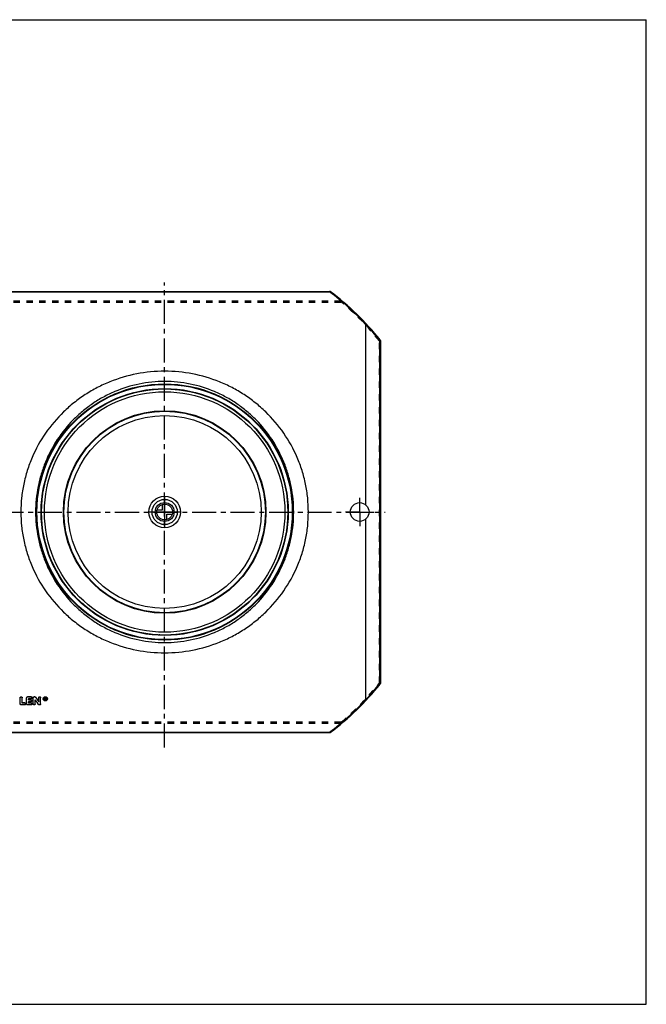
# Model space of a CAD drawing. Header units: millimetres. Extents: x 0 to 1000, y 0 to 1000.
# Tile 2 of 2: x 364 to 1000, y 0 to 1000. Entities that reach past the tile are written whole.
import ezdxf

# ---------------------------------------------------------------- set-up
doc = ezdxf.new("R2010")
doc.units = ezdxf.units.MM
doc.header["$LTSCALE"] = 65.185185
doc.linetypes.add('CENTER', pattern=[0.6, 0.375, -0.075, 0.075, -0.075])
doc.linetypes.add('HIDDEN', pattern=[0.2, 0.1, -0.1])
doc.layers.get('0').update_dxf_attribs({"linetype": 'CONTINUOUS'})
for name, color, linetype in [('ACHSEN_S', 7, 'CONTINUOUS'), ('FASEN', 7, 'CONTINUOUS'), ('KONST.EL_MIT_GEO', 7, 'CONTINUOUS'), ('KURVEN', 7, 'CONTINUOUS'), ('RUNDUNG', 7, 'CONTINUOUS'), ('SCHNITT', 7, 'CONTINUOUS')]:
    doc.layers.add(name, color=color, linetype=linetype)

msp = doc.modelspace()

# ---------------------------------------------------------------- linework, layer by layer
at = {"color": 7, "linetype": 'Continuous'}
for p, q in [((0, 1000), (1000, 1000)), ((1000, 0), (1000, 1000)), ((0, 0), (1000, 0))]:
    msp.add_line(p, q, dxfattribs=at)
at = {"layer": 'ACHSEN_S', "color": 40, "linetype": 'CENTER'}
for p, q in [((511, 260.8), (511, 733.1)), ((265, 500), (735, 500))]:
    msp.add_line(p, q, dxfattribs=at)
at = {"layer": 'FASEN', "color": 7, "linetype": 'Continuous'}
for radius in [125, 122.1]:
    msp.add_circle((511, 500), radius, dxfattribs=at)
at = {"layer": 'KONST.EL_MIT_GEO', "color": 8, "linetype": 'HIDDEN'}
for p, q in [((364.3, 311.4), (364.3, 311.3)), ((366.3, 311.4), (366.3, 311.3)), ((370.9, 311.4), (370.9, 311.3)), ((375.6, 310.5), (372.9, 310.5)), ((372.9, 310.5), (372.9, 310.4)), ((375.6, 310.5), (375.6, 310.4)), ((376.6, 311.3), (376.6, 311.4)), ((377.5, 311.4), (377.5, 311.3)), ((383.1, 311.4), (383.1, 311.3)), ((385.1, 311.4), (385.1, 311.3)), ((387.7, 310.3), (387.7, 310.2)), ((388.2, 310.3), (388.2, 310.2)), ((389.8, 311.1), (389.7, 311.1)), ((389.7, 311.1), (389.7, 311)), ((389.8, 310.2), (389.7, 310.2)), ((389.7, 310.2), (389.7, 310)), ((389.8, 311.1), (389.8, 311)), ((389.8, 310.2), (389.8, 310)), ((390, 310.9), (390, 310.7)), ((390.1, 310.3), (390.1, 310.1)), ((390.3, 310.9), (390.3, 310.7)), ((391.5, 310.3), (391.5, 310.2)), ((392, 310.3), (392, 310.2)), ((369, 304.3), (365.3, 304.3)), ((365.3, 304.3), (365.3, 304.1)), ((369, 304.3), (369, 304.1)), ((369.9, 305), (369.9, 305.2)), ((375.6, 304.3), (371.9, 304.3)), ((371.9, 304.3), (371.9, 304.1)), ((375.2, 307.4), (372.9, 307.4)), ((372.9, 307.4), (372.9, 307.3)), ((375.2, 307.4), (375.2, 307.3)), ((375.6, 304.3), (375.6, 304.1)), ((376.2, 308.2), (376.2, 308.3)), ((376.6, 305), (376.6, 305.2)), ((379.5, 309.2), (379.5, 309.1)), ((382.6, 304.7), (382.6, 304.6)), ((384.1, 304.3), (383.5, 304.3)), ((383.5, 304.3), (383.5, 304.1)), ((384.1, 304.3), (384.1, 304.1)), ((389.7, 309.3), (389.4, 309.3)), ((390.3, 309.3), (390, 309.3)), ((390, 309.3), (390, 309.2))]:
    msp.add_line(p, q, dxfattribs=at)
at = {"layer": 'KONST.EL_MIT_GEO', "color": 7, "linetype": 'Continuous'}
for p, q in [((364.3, 305), (364.3, 311.3)), ((366.3, 305.9), (366.3, 311.3)), ((370.9, 305), (370.9, 311.3)), ((375.6, 312.3), (371.9, 312.3)), ((371.9, 312.3), (371.9, 312.2)), ((375.6, 312.2), (371.9, 312.2)), ((375.6, 310.4), (372.9, 310.4)), ((372.9, 309.1), (372.9, 310.4)), ((375.6, 312.3), (375.6, 312.2)), ((377.5, 305), (377.5, 311.3)), ((379.2, 312.3), (378.5, 312.3)), ((378.5, 312.3), (378.5, 312.2)), ((379.2, 312.2), (378.5, 312.2)), ((379.2, 312.3), (379.2, 312.2)), ((380, 311.9), (380, 311.8)), ((383.1, 307.2), (383.1, 311.3)), ((385.1, 305), (385.1, 311.3)), ((389.8, 311.4), (389.4, 311.4)), ((389.4, 309.2), (389.4, 311.4)), ((389.8, 311.3), (389.4, 311.3)), ((389.8, 311), (389.7, 311)), ((389.7, 310.3), (389.7, 311)), ((389.8, 310.5), (389.7, 310.5)), ((389.8, 310.3), (389.7, 310.3)), ((389.8, 310), (389.7, 310)), ((389.7, 309.2), (389.7, 310)), ((389.8, 311.4), (389.8, 311.3)), ((389.8, 310.5), (389.8, 310.3)), ((390, 310.6), (390, 310.7)), ((390.3, 310.6), (390.3, 310.7)), ((369, 304.1), (365.3, 304.1)), ((369, 306.1), (366.3, 306.1)), ((369, 305.9), (366.3, 305.9)), ((369, 306.1), (369, 305.9)), ((375.6, 304.1), (371.9, 304.1)), ((375.2, 309.2), (372.9, 309.2)), ((375.2, 309.1), (372.9, 309.1)), ((375.2, 307.3), (372.9, 307.3)), ((372.9, 305.9), (372.9, 307.3)), ((375.6, 306.1), (372.9, 306.1)), ((375.6, 305.9), (372.9, 305.9)), ((375.2, 309.2), (375.2, 309.1)), ((375.6, 306.1), (375.6, 305.9)), ((379.5, 305), (379.5, 309.1)), ((384.1, 304.1), (383.5, 304.1)), ((389.7, 309.2), (389.4, 309.2)), ((390.3, 309.2), (390, 309.2)), ((390.3, 309.3), (390.3, 309.2))]:
    msp.add_line(p, q, dxfattribs=at)
for radius in [102.8, 102.3, 98]:
    msp.add_circle((511, 500), radius, dxfattribs=at)
for centre, radius, start, end in [((2426.2, 1705.8), 2475.8, 214.2632, 214.39), ((2428, 1706), 2477.5, 214.2462, 214.373), ((389.8, 310.6), 0.268, 270.0118, 275.5684), ((389.8, 310.7), 0.21, 0.0688, 13.0199), ((2414.3, 1698.2), 2463.7, 214.321, 214.4483)]:
    msp.add_arc(centre, radius, start, end, dxfattribs=at)
at = {"layer": 'KONST.EL_MIT_GEO', "color": 8, "linetype": 'HIDDEN'}
for centre, radius, start, end in [((389.6, 310.3), 1.41, 179.9951, 182.3786), ((389.6, 310.3), 1.38, 182.3904, 191.6814), ((389.8, 310.7), 0.209, 353.5046, 0.0113), ((390.1, 310.3), 1.41, 357.6269, 0.0049), ((390.1, 310.3), 1.37, 348.3055, 357.6175), ((2412.5, 1698), 2462, 214.338, 214.4653)]:
    msp.add_arc(centre, radius, start, end, dxfattribs=at)
for centre, start_param, end_param in [((390, 500), -4.31605, -4.314), ((390.3, 500), -4.31627, -4.31602)]:
    msp.add_ellipse(centre, major_axis=(-96.4, 471.9), ratio=0.08601, start_param=start_param, end_param=end_param, dxfattribs=at)
at = {"layer": 'KONST.EL_MIT_GEO', "color": 7, "linetype": 'Continuous'}
for centre, major_axis, start_param in [((390, 500), (-96.5, 472.2), -4.31605), ((390.3, 500), (-96.4, 471.9), -4.31602), ((390.3, 500), (-96.5, 472.2), -4.31627)]:
    msp.add_ellipse(centre, major_axis=major_axis, ratio=0.08601, start_param=start_param, end_param=-4.314, dxfattribs=at)
for points, knots in [([(364.3, 311.4), (364.3, 311.5), (364.4, 311.8), (364.7, 312.2), (365.3, 312.4), (366, 312.2), (366.3, 311.8), (366.3, 311.5), (366.3, 311.4)], [0, 0, 0, 0, 0.12244, 0.24478, 0.4998, 0.75497, 0.87771, 1, 1, 1, 1]), ([(364.3, 311.3), (364.3, 311.4), (364.4, 311.6), (364.7, 312), (365.3, 312.3), (366, 312), (366.3, 311.6), (366.3, 311.4), (366.3, 311.3)], [0, 0, 0, 0, 0.121, 0.24506, 0.5, 0.75494, 0.879, 1, 1, 1, 1]), ([(370.9, 311.4), (370.9, 311.5), (371, 311.8), (371.2, 312.1), (371.5, 312.3), (371.8, 312.3), (371.9, 312.3)], [0, 0, 0, 0, 0.24032, 0.48638, 0.73954, 1, 1, 1, 1]), ([(370.9, 311.3), (370.9, 311.4), (371, 311.6), (371.2, 311.9), (371.5, 312.1), (371.8, 312.2), (371.9, 312.2)], [0, 0, 0, 0, 0.23989, 0.48585, 0.74009, 1, 1, 1, 1]), ([(375.6, 312.3), (375.7, 312.3), (375.9, 312.3), (376.3, 312.1), (376.5, 311.8), (376.6, 311.5), (376.6, 311.4)], [0, 0, 0, 0, 0.26302, 0.51372, 0.76178, 1, 1, 1, 1]), ([(375.6, 312.2), (375.7, 312.2), (375.9, 312.1), (376.3, 311.9), (376.5, 311.6), (376.6, 311.4), (376.6, 311.3)], [0, 0, 0, 0, 0.2599, 0.51414, 0.76011, 1, 1, 1, 1]), ([(376.6, 311.3), (376.6, 311.2), (376.5, 310.9), (376.3, 310.6), (375.9, 310.4), (375.7, 310.4), (375.6, 310.4)], [0, 0, 0, 0, 0.2399, 0.48579, 0.74002, 1, 1, 1, 1]), ([(377.5, 311.4), (377.5, 311.5), (377.6, 311.8), (377.8, 312.1), (378.1, 312.3), (378.4, 312.3), (378.5, 312.3)], [0, 0, 0, 0, 0.24032, 0.48638, 0.73954, 1, 1, 1, 1]), ([(377.5, 311.3), (377.5, 311.4), (377.6, 311.6), (377.8, 311.9), (378.1, 312.1), (378.4, 312.2), (378.5, 312.2)], [0, 0, 0, 0, 0.23989, 0.48585, 0.74009, 1, 1, 1, 1]), ([(379.2, 312.3), (379.4, 312.3), (379.7, 312.2), (379.9, 312), (380, 311.9)], [0, 0, 0, 0, 0.50797, 1, 1, 1, 1]), ([(379.2, 312.2), (379.4, 312.2), (379.7, 312.1), (379.9, 311.9), (380, 311.8)], [0, 0, 0, 0, 0.50852, 1, 1, 1, 1]), ([(383.1, 311.4), (383.1, 311.5), (383.2, 311.8), (383.5, 312.2), (384.1, 312.4), (384.8, 312.2), (385.1, 311.8), (385.1, 311.5), (385.1, 311.4)], [0, 0, 0, 0, 0.12244, 0.24478, 0.4998, 0.75497, 0.87771, 1, 1, 1, 1]), ([(383.1, 311.3), (383.1, 311.4), (383.2, 311.6), (383.5, 312), (384.1, 312.3), (384.8, 312), (385.1, 311.6), (385.1, 311.4), (385.1, 311.3)], [0, 0, 0, 0, 0.121, 0.24506, 0.5, 0.75494, 0.879, 1, 1, 1, 1]), ([(387.7, 310.3), (387.7, 310.6), (387.8, 311.1), (388.3, 311.8), (389, 312.2), (389.9, 312.4), (390.7, 312.2), (391.4, 311.8), (391.9, 311.1), (392, 310.6), (392, 310.3)], [0, 0, 0, 0, 0.12044, 0.24281, 0.37022, 0.50014, 0.62975, 0.75739, 0.8797, 1, 1, 1, 1]), ([(387.7, 310.2), (387.7, 310.5), (387.8, 311), (388.3, 311.7), (389, 312.1), (389.9, 312.2), (390.7, 312.1), (391.4, 311.7), (391.9, 311), (392, 310.5), (392, 310.2)], [0, 0, 0, 0, 0.11988, 0.24286, 0.37001, 0.5, 0.62999, 0.75714, 0.88012, 1, 1, 1, 1]), ([(392, 310.2), (392, 310), (391.9, 309.4), (391.4, 308.8), (390.7, 308.3), (389.9, 308.2), (389, 308.3), (388.3, 308.8), (387.8, 309.4), (387.7, 310), (387.7, 310.2)], [0, 0, 0, 0, 0.11988, 0.24278, 0.36992, 0.5, 0.63008, 0.75721, 0.88012, 1, 1, 1, 1]), ([(391.5, 310.2), (391.5, 310.4), (391.4, 310.8), (391, 311.3), (390.5, 311.7), (389.9, 311.8), (389.2, 311.7), (388.7, 311.3), (388.3, 310.8), (388.2, 310.4), (388.2, 310.2)], [0, 0, 0, 0, 0.11988, 0.24285, 0.37, 0.5, 0.63001, 0.75715, 0.88012, 1, 1, 1, 1]), ([(388.2, 310.2), (388.2, 310), (388.3, 309.6), (388.7, 309.1), (389.2, 308.8), (389.9, 308.7), (390.5, 308.8), (391, 309.1), (391.4, 309.6), (391.5, 310), (391.5, 310.2)], [0, 0, 0, 0, 0.11988, 0.24279, 0.36993, 0.5, 0.63007, 0.75721, 0.88012, 1, 1, 1, 1]), ([(388.2, 310.1), (388.3, 309.9), (388.4, 309.5), (388.9, 309), (389.9, 308.7), (390.8, 309), (391.3, 309.5), (391.4, 309.9), (391.5, 310.1)], [0, 0, 0, 0, 0.1212, 0.24519, 0.49996, 0.75477, 0.87923, 1, 1, 1, 1]), ([(389.8, 311.4), (389.9, 311.4), (390.1, 311.3), (390.3, 311.1), (390.3, 310.9), (390.3, 310.9)], [0, 0, 0, 0, 0.50934, 0.75675, 1, 1, 1, 1]), ([(389.8, 311.3), (389.9, 311.3), (390.1, 311.2), (390.3, 311), (390.3, 310.8), (390.3, 310.7)], [0, 0, 0, 0, 0.50997, 0.75805, 1, 1, 1, 1]), ([(390, 310.8), (390, 310.8), (389.9, 310.9), (389.8, 311), (389.8, 311)], [0, 0, 0, 0, 0.48676, 1, 1, 1, 1]), ([(389.8, 310.3), (389.9, 310.4), (390, 310.4), (390, 310.5), (390, 310.6)], [0, 0, 0, 0, 0.51468, 1, 1, 1, 1]), ([(389.9, 310.5), (389.9, 310.5), (390, 310.6), (390, 310.6), (390, 310.7)], [0, 0, 0, 0, 0.26007, 1, 1, 1, 1]), ([(390.3, 310.6), (390.3, 310.5), (390.3, 310.3), (390.2, 310.2), (390.1, 310.1)], [0, 0, 0, 0, 0.49147, 1, 1, 1, 1]), ([(365.3, 304.1), (365.2, 304.1), (364.9, 304.2), (364.6, 304.4), (364.4, 304.7), (364.3, 304.9), (364.3, 305)], [0, 0, 0, 0, 0.26072, 0.51526, 0.76085, 1, 1, 1, 1]), ([(369, 306.1), (369.1, 306.1), (369.3, 306), (369.7, 305.8), (369.9, 305.5), (369.9, 305.3), (369.9, 305.2)], [0, 0, 0, 0, 0.26377, 0.51478, 0.76254, 1, 1, 1, 1]), ([(369, 305.9), (369.1, 305.9), (369.3, 305.9), (369.7, 305.7), (369.9, 305.4), (369.9, 305.2), (369.9, 305)], [0, 0, 0, 0, 0.26063, 0.51518, 0.76086, 1, 1, 1, 1]), ([(369.9, 305), (369.9, 304.9), (369.9, 304.7), (369.7, 304.4), (369.3, 304.2), (369.1, 304.1), (369, 304.1)], [0, 0, 0, 0, 0.23915, 0.48475, 0.73929, 1, 1, 1, 1]), ([(371.9, 304.1), (371.8, 304.1), (371.5, 304.2), (371.2, 304.4), (371, 304.7), (370.9, 304.9), (370.9, 305)], [0, 0, 0, 0, 0.26072, 0.51526, 0.76085, 1, 1, 1, 1]), ([(375.2, 309.2), (375.4, 309.2), (375.6, 309.2), (375.9, 309), (376.2, 308.7), (376.2, 308.4), (376.2, 308.3)], [0, 0, 0, 0, 0.26339, 0.51424, 0.76216, 1, 1, 1, 1]), ([(375.2, 309.1), (375.4, 309.1), (375.6, 309), (375.9, 308.8), (376.2, 308.5), (376.2, 308.3), (376.2, 308.2)], [0, 0, 0, 0, 0.26026, 0.51465, 0.76048, 1, 1, 1, 1]), ([(376.2, 308.2), (376.2, 308.1), (376.2, 307.8), (375.9, 307.5), (375.6, 307.3), (375.4, 307.3), (375.2, 307.3)], [0, 0, 0, 0, 0.23953, 0.48528, 0.73966, 1, 1, 1, 1]), ([(375.6, 306.1), (375.7, 306.1), (375.9, 306), (376.3, 305.8), (376.5, 305.5), (376.6, 305.3), (376.6, 305.2)], [0, 0, 0, 0, 0.26377, 0.51478, 0.76254, 1, 1, 1, 1]), ([(375.6, 305.9), (375.7, 305.9), (375.9, 305.9), (376.3, 305.7), (376.5, 305.4), (376.6, 305.2), (376.6, 305)], [0, 0, 0, 0, 0.26063, 0.51518, 0.76086, 1, 1, 1, 1]), ([(376.6, 305), (376.6, 304.9), (376.5, 304.7), (376.3, 304.4), (375.9, 304.2), (375.7, 304.1), (375.6, 304.1)], [0, 0, 0, 0, 0.23915, 0.48475, 0.73929, 1, 1, 1, 1]), ([(379.5, 305), (379.5, 304.9), (379.5, 304.7), (379.2, 304.3), (378.5, 304), (377.9, 304.3), (377.6, 304.7), (377.5, 304.9), (377.5, 305)], [0, 0, 0, 0, 0.12061, 0.24448, 0.5, 0.75552, 0.87939, 1, 1, 1, 1]), ([(383.5, 304.1), (383.3, 304.1), (383, 304.2), (382.7, 304.4), (382.6, 304.6)], [0, 0, 0, 0, 0.50924, 1, 1, 1, 1]), ([(385.1, 305), (385.1, 304.9), (385.1, 304.7), (384.8, 304.4), (384.5, 304.2), (384.2, 304.1), (384.1, 304.1)], [0, 0, 0, 0, 0.23915, 0.48474, 0.73928, 1, 1, 1, 1])]:
    msp.add_open_spline(points, degree=3, knots=knots, dxfattribs=at)
at = {"layer": 'KONST.EL_MIT_GEO', "color": 8, "linetype": 'HIDDEN'}
for points, knots in [([(376.6, 311.4), (376.6, 311.3), (376.5, 311), (376.3, 310.7), (375.9, 310.5), (375.7, 310.5), (375.6, 310.5)], [0, 0, 0, 0, 0.23955, 0.48609, 0.73744, 1, 1, 1, 1]), ([(392, 310.3), (392, 310.1), (391.9, 309.6), (391.4, 308.9), (390.7, 308.5), (389.9, 308.3), (389, 308.5), (388.3, 308.9), (387.8, 309.6), (387.7, 310.1), (387.7, 310.3)], [0, 0, 0, 0, 0.12045, 0.24273, 0.37013, 0.50014, 0.62984, 0.75747, 0.8797, 1, 1, 1, 1]), ([(391.5, 310.3), (391.5, 310.5), (391.4, 310.9), (391, 311.4), (390.5, 311.8), (389.9, 311.9), (389.2, 311.8), (388.7, 311.4), (388.3, 310.9), (388.2, 310.5), (388.2, 310.3)], [0, 0, 0, 0, 0.12036, 0.24261, 0.37025, 0.49979, 0.62973, 0.7571, 0.87946, 1, 1, 1, 1]), ([(390, 310.9), (390, 310.9), (390, 311), (389.8, 311.1), (389.8, 311.1)], [0, 0, 0, 0, 0.48347, 1, 1, 1, 1]), ([(390.3, 310.7), (390.3, 310.6), (390.3, 310.4), (390.2, 310.3), (390.1, 310.3)], [0, 0, 0, 0, 0.48851, 1, 1, 1, 1]), ([(365.3, 304.3), (365.2, 304.3), (364.9, 304.3), (364.6, 304.5), (364.4, 304.8), (364.3, 305), (364.3, 305.2)], [0, 0, 0, 0, 0.26116, 0.51576, 0.76033, 1, 1, 1, 1]), ([(369.9, 305.2), (369.9, 305), (369.9, 304.8), (369.7, 304.5), (369.3, 304.3), (369.1, 304.3), (369, 304.3)], [0, 0, 0, 0, 0.23878, 0.48502, 0.73668, 1, 1, 1, 1]), ([(371.9, 304.3), (371.8, 304.3), (371.5, 304.3), (371.2, 304.5), (371, 304.8), (370.9, 305), (370.9, 305.2)], [0, 0, 0, 0, 0.26116, 0.51576, 0.76033, 1, 1, 1, 1]), ([(376.2, 308.3), (376.2, 308.2), (376.2, 307.9), (375.9, 307.6), (375.6, 307.4), (375.4, 307.4), (375.2, 307.4)], [0, 0, 0, 0, 0.23916, 0.48556, 0.73706, 1, 1, 1, 1]), ([(376.6, 305.2), (376.6, 305), (376.5, 304.8), (376.3, 304.5), (375.9, 304.3), (375.7, 304.3), (375.6, 304.3)], [0, 0, 0, 0, 0.23878, 0.48502, 0.73668, 1, 1, 1, 1]), ([(379.5, 305.2), (379.5, 305), (379.5, 304.8), (379.2, 304.4), (378.5, 304.2), (377.9, 304.4), (377.6, 304.8), (377.5, 305), (377.5, 305.2)], [0, 0, 0, 0, 0.12204, 0.24418, 0.4998, 0.75556, 0.87811, 1, 1, 1, 1]), ([(383.5, 304.3), (383.3, 304.3), (383, 304.3), (382.7, 304.6), (382.6, 304.7)], [0, 0, 0, 0, 0.50872, 1, 1, 1, 1]), ([(385.1, 305.2), (385.1, 305), (385.1, 304.8), (384.8, 304.5), (384.5, 304.3), (384.2, 304.3), (384.1, 304.3)], [0, 0, 0, 0, 0.23955, 0.48523, 0.73871, 1, 1, 1, 1])]:
    msp.add_open_spline(points, degree=3, knots=knots, dxfattribs=at)
at = {"layer": 'KONST.EL_MIT_GEO', "color": 7, "linetype": 'Continuous'}
msp.add_open_spline([(389.8, 310.5), (389.8, 310.5), (389.9, 310.5), (389.9, 310.5)], degree=3, dxfattribs=at)
at = {"layer": 'KURVEN', "color": 40, "linetype": 'Continuous'}
for p, q in [((511, 516), (511, 484)), ((527, 500), (495, 500)), ((503.3, 502.2), (508.8, 502.2)), ((508.8, 502.2), (508.8, 507.7)), ((513.2, 497.8), (518.7, 497.8)), ((513.2, 492.3), (513.2, 497.8))]:
    msp.add_line(p, q, dxfattribs=at)
for radius in [16, 12.8, 9.6, 8]:
    msp.add_circle((511, 500), radius, dxfattribs=at)
at = {"layer": 'RUNDUNG', "color": 7, "linetype": 'Continuous'}
for p, q in [((343.5, 724.1), (678.5, 724.1)), ((343.5, 723.6), (678.5, 723.6)), ((678.5, 723.6), (678.5, 724.1)), ((729.1, 674.5), (729.1, 325.5)), ((730, 674.1), (730, 325.9)), ((343.5, 276.4), (678.5, 276.4)), ((343.5, 275.9), (678.5, 275.9)), ((678.5, 276.4), (678.5, 275.9))]:
    msp.add_line(p, q, dxfattribs=at)
at = {"layer": 'RUNDUNG', "color": 8, "linetype": 'HIDDEN'}
for p, q in [((343.5, 724), (678.5, 724)), ((331.5, 714.5), (690.5, 714.5)), ((331.5, 713.1), (690.5, 713.1)), ((690.5, 713.1), (690.5, 714.5)), ((729, 326.3), (729, 673.7)), ((331.5, 286.9), (690.5, 286.9)), ((331.5, 285.5), (690.5, 285.5)), ((690.5, 285.5), (690.5, 286.9)), ((343.5, 276), (678.5, 276))]:
    msp.add_line(p, q, dxfattribs=at)
at = {"layer": 'RUNDUNG', "color": 7, "linetype": 'Continuous'}
for radius in [130.1, 129.6, 125.4]:
    msp.add_circle((511, 500), radius, dxfattribs=at)
at = {"layer": 'RUNDUNG', "color": 8, "linetype": 'HIDDEN'}
msp.add_circle((511, 500), 125, dxfattribs=at)
at = {"layer": 'RUNDUNG', "color": 7, "linetype": 'Continuous'}
for centre, radius, start, end in [((678.5, 723.1), 1, 53.0924, 90), ((510.6, 500.5), 279.2, 42.9528, 53.0332), ((511, 500), 280, 38.6146, 53.0924), ((510.6, 500.3), 279.4, 38.5568, 42.9744), ((729, 674.1), 1, 0, 38.6146), ((511, 500), 280, 306.9076, 321.3854), ((510.6, 499.6), 279.4, 317.0254, 321.4434), ((729, 325.9), 1, 321.3854, 360), ((510.6, 499.5), 279.2, 306.9668, 317.0472), ((678.5, 276.9), 1, 270, 306.9076)]:
    msp.add_arc(centre, radius, start, end, dxfattribs=at)
at = {"layer": 'RUNDUNG', "color": 8, "linetype": 'HIDDEN'}
for centre, radius, start, end in [((510.6, 500.4), 279.6, 49.9589, 53.0919), ((511.4, 499.6), 278.7, 38.6771, 50.0154), ((511.4, 500.4), 278.7, 309.9825, 321.3214), ((510.5, 499.7), 279.8, 306.9083, 310.0393)]:
    msp.add_arc(centre, radius, start, end, dxfattribs=at)
for points, knots in [([(678.5, 724), (678.7, 724), (678.9, 724), (679.1, 723.9), (679.1, 723.9)], [0, 0, 0, 0, 0.52433, 1, 1, 1, 1]), ([(690.5, 714.5), (690.6, 714.5), (690.9, 714.5), (691.1, 714.4), (691.2, 714.3)], [0, 0, 0, 0, 0.52326, 1, 1, 1, 1]), ([(691.2, 714.3), (691.2, 714.3), (691.2, 714.2), (691.2, 714), (691, 713.8), (690.9, 713.5), (690.7, 713.3), (690.6, 713.2), (690.5, 713.1)], [0, 0, 0, 0, 0.13082, 0.23501, 0.36419, 0.67394, 0.83923, 1, 1, 1, 1]), ([(729, 673.7), (729.1, 673.8), (729.3, 674), (729.6, 674.2), (729.7, 674.4), (729.8, 674.6), (729.8, 674.7), (729.8, 674.7)], [0, 0, 0, 0, 0.33688, 0.64535, 0.77174, 0.87305, 1, 1, 1, 1]), ([(730, 674.1), (730, 674.1), (729.9, 674), (729.8, 673.9), (729.6, 673.8), (729.4, 673.7), (729.1, 673.7), (729, 673.7)], [0, 0, 0, 0, 0.14624, 0.24655, 0.36749, 0.6623, 1, 1, 1, 1]), ([(729.8, 325.3), (729.8, 325.3), (729.8, 325.4), (729.7, 325.6), (729.6, 325.7), (729.5, 325.8), (729.4, 326), (729.2, 326.1), (729.1, 326.2), (729, 326.3)], [0, 0, 0, 0, 0.12689, 0.22815, 0.35448, 0.50153, 0.66308, 0.83183, 1, 1, 1, 1]), ([(729, 326.3), (729.1, 326.3), (729.4, 326.3), (729.6, 326.2), (729.8, 326.1), (729.9, 326), (730, 325.9), (730, 325.9)], [0, 0, 0, 0, 0.33772, 0.63252, 0.75346, 0.85376, 1, 1, 1, 1]), ([(690.5, 286.9), (690.6, 286.8), (690.8, 286.6), (691, 286.4), (691.1, 286.2), (691.2, 286), (691.2, 285.8), (691.2, 285.7), (691.2, 285.7)], [0, 0, 0, 0, 0.32578, 0.487, 0.63583, 0.765, 0.86922, 1, 1, 1, 1]), ([(691.2, 285.7), (691.1, 285.6), (690.9, 285.5), (690.6, 285.5), (690.5, 285.5)], [0, 0, 0, 0, 0.47674, 1, 1, 1, 1]), ([(679.1, 276.1), (679.1, 276.1), (678.9, 276), (678.7, 276), (678.5, 276)], [0, 0, 0, 0, 0.47567, 1, 1, 1, 1])]:
    msp.add_open_spline(points, degree=3, knots=knots, dxfattribs=at)
at = {"layer": 'RUNDUNG', "color": 7, "linetype": 'Continuous'}
for points, knots in [([(678.5, 723.6), (678.6, 723.6), (678.7, 723.7), (678.9, 723.9), (679, 723.9), (679.1, 723.9), (679.1, 723.9)], [0, 0, 0, 0, 0.35911, 0.65121, 0.86119, 1, 1, 1, 1]), ([(715, 690.8), (715.1, 690.9), (715.2, 690.9), (715.4, 691), (715.5, 691.1), (715.6, 691.1), (715.7, 691.1), (715.7, 691.1)], [0, 0, 0, 0, 0.36477, 0.66105, 0.77719, 0.87068, 1, 1, 1, 1]), ([(729.1, 674.5), (729.2, 674.5), (729.3, 674.6), (729.5, 674.7), (729.6, 674.8), (729.7, 674.8), (729.8, 674.8), (729.8, 674.7)], [0, 0, 0, 0, 0.37088, 0.67207, 0.78888, 0.88113, 1, 1, 1, 1]), ([(729.1, 674.5), (729.2, 674.5), (729.4, 674.5), (729.7, 674.4), (729.8, 674.3), (729.9, 674.2), (730, 674.2), (730, 674.1)], [0, 0, 0, 0, 0.34283, 0.63684, 0.75645, 0.85543, 1, 1, 1, 1]), ([(656.9, 500), (656.9, 504.8), (656.5, 514.3), (654.3, 528.4), (650.7, 542.1), (644.1, 559.9), (632.7, 580.6), (617.3, 598.7), (603.2, 611.1), (591.7, 619.4), (579.5, 626.5), (562.3, 634.4), (539.5, 641.2), (511, 643.9), (482.5, 641.2), (459.7, 634.4), (442.5, 626.5), (430.3, 619.4), (418.8, 611.1), (404.7, 598.7), (389.3, 580.6), (377.9, 559.9), (371.3, 542.1), (367.7, 528.4), (365.5, 514.3), (365.1, 504.8), (365.1, 500)], [0, 0, 0, 0, 0.03145, 0.06287, 0.09423, 0.12554, 0.18786, 0.25, 0.28109, 0.31221, 0.34337, 0.37461, 0.4372, 0.5, 0.5628, 0.62539, 0.65663, 0.68779, 0.71891, 0.75, 0.81214, 0.87446, 0.90577, 0.93713, 0.96855, 1, 1, 1, 1]), ([(642, 500), (642, 504.3), (641.6, 513), (639.7, 525.9), (636.5, 538.5), (630.8, 554.8), (620.7, 573.9), (607.2, 590.7), (594.6, 602.3), (584.3, 610.1), (573.3, 616.9), (557.8, 624.4), (537, 630.8), (511, 633.5), (485, 630.8), (464.2, 624.4), (448.7, 616.9), (437.7, 610.1), (427.4, 602.3), (414.8, 590.7), (401.3, 573.9), (391.2, 554.8), (385.5, 538.5), (382.3, 525.9), (380.4, 513), (380, 504.3), (380, 500)], [0, 0, 0, 0, 0.0315, 0.06296, 0.09437, 0.12569, 0.188, 0.25006, 0.2811, 0.31217, 0.3433, 0.37451, 0.43712, 0.5, 0.56288, 0.62549, 0.6567, 0.68783, 0.7189, 0.74994, 0.812, 0.87431, 0.90563, 0.93704, 0.9685, 1, 1, 1, 1]), ([(365.1, 500), (365.1, 495.2), (365.5, 485.7), (367.7, 471.6), (371.3, 457.9), (377.9, 440.1), (389.3, 419.4), (404.7, 401.3), (418.8, 388.9), (430.3, 380.6), (442.5, 373.5), (459.7, 365.6), (482.5, 358.8), (511, 356.1), (539.5, 358.8), (562.3, 365.6), (579.5, 373.5), (591.7, 380.6), (603.2, 388.9), (617.3, 401.3), (632.7, 419.4), (644.1, 440.1), (650.7, 457.9), (654.3, 471.6), (656.5, 485.7), (656.9, 495.2), (656.9, 500)], [0, 0, 0, 0, 0.03145, 0.06287, 0.09423, 0.12554, 0.18786, 0.25, 0.28109, 0.31221, 0.34337, 0.37461, 0.4372, 0.5, 0.5628, 0.62539, 0.65663, 0.68779, 0.71891, 0.75, 0.81214, 0.87446, 0.90577, 0.93713, 0.96855, 1, 1, 1, 1]), ([(380, 500), (380, 495.7), (380.4, 487), (382.3, 474.1), (385.5, 461.5), (391.2, 445.2), (401.3, 426.1), (414.8, 409.3), (427.4, 397.7), (437.7, 389.9), (448.7, 383.1), (464.2, 375.6), (485, 369.2), (511, 366.5), (537, 369.2), (557.8, 375.6), (573.3, 383.1), (584.3, 389.9), (594.6, 397.7), (607.2, 409.3), (620.7, 426.1), (630.8, 445.2), (636.5, 461.5), (639.7, 474.1), (641.6, 487), (642, 495.7), (642, 500)], [0, 0, 0, 0, 0.0315, 0.06296, 0.09437, 0.12569, 0.188, 0.25006, 0.2811, 0.31217, 0.3433, 0.37451, 0.43712, 0.5, 0.56288, 0.62549, 0.6567, 0.68783, 0.7189, 0.74994, 0.812, 0.87431, 0.90563, 0.93704, 0.9685, 1, 1, 1, 1]), ([(729.1, 325.5), (729.2, 325.5), (729.4, 325.5), (729.7, 325.6), (729.8, 325.7), (729.9, 325.8), (730, 325.8), (730, 325.9)], [0, 0, 0, 0, 0.34283, 0.63684, 0.75645, 0.85543, 1, 1, 1, 1]), ([(729.1, 325.5), (729.2, 325.5), (729.3, 325.4), (729.5, 325.3), (729.6, 325.2), (729.7, 325.2), (729.8, 325.2), (729.8, 325.3)], [0, 0, 0, 0, 0.37088, 0.67207, 0.78888, 0.88113, 1, 1, 1, 1]), ([(715, 309.2), (715.1, 309.1), (715.2, 309.1), (715.4, 309), (715.5, 308.9), (715.6, 308.9), (715.7, 308.9), (715.7, 308.9)], [0, 0, 0, 0, 0.36477, 0.66103, 0.77717, 0.87062, 1, 1, 1, 1]), ([(678.5, 276.4), (678.6, 276.4), (678.7, 276.3), (678.9, 276.1), (679, 276.1), (679.1, 276.1), (679.1, 276.1)], [0, 0, 0, 0, 0.35911, 0.65121, 0.8612, 1, 1, 1, 1])]:
    msp.add_open_spline(points, degree=3, knots=knots, dxfattribs=at)
for points in [[(715, 690.8), (715, 690.8), (715, 690.8), (715, 690.7)], [(715, 309.3), (715, 309.2), (715, 309.2), (715, 309.2)]]:
    msp.add_open_spline(points, degree=3, dxfattribs=at)
at = {"layer": 'SCHNITT', "color": 7, "linetype": 'Continuous'}
for p, q in [((715, 690.7), (715, 507.4)), ((715, 492.6), (715, 309.3))]:
    msp.add_line(p, q, dxfattribs=at)
at = {"layer": 'SCHNITT', "color": 40, "linetype": 'CENTER'}
for q in [(709, 514.5), (694.5, 500), (723.5, 500), (709, 485.5)]:
    msp.add_line((709, 500), q, dxfattribs=at)
at = {"layer": 'SCHNITT', "color": 7, "linetype": 'Continuous'}
msp.add_circle((709, 500), 9.5, dxfattribs=at)

doc.saveas('drawing.dxf')
